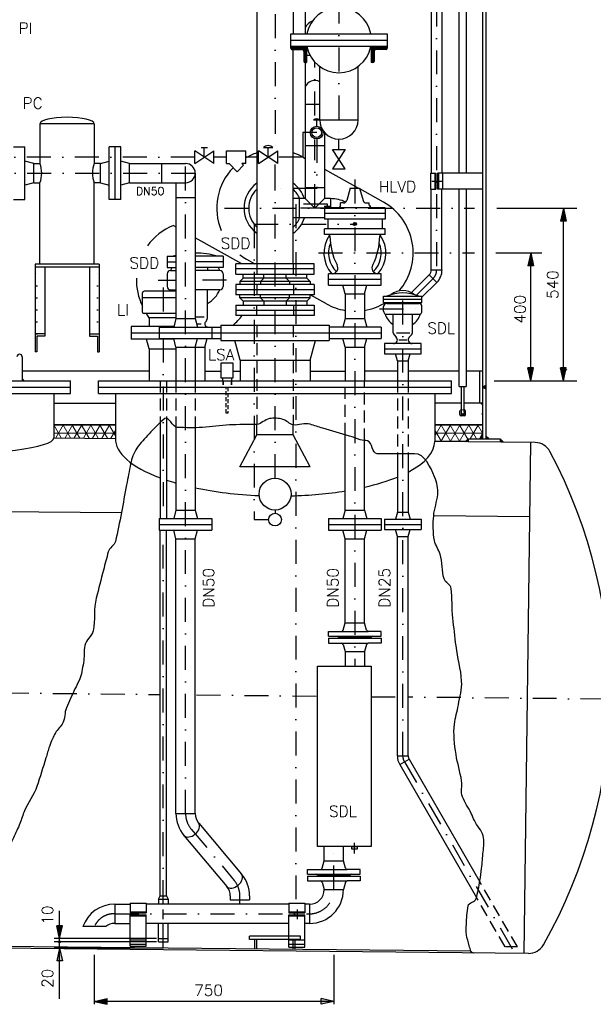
# Model space of a CAD drawing. Header units: inches. Extents: x -1548 to 30345, y -12744 to 2311.
# Tile 8 of 33: x 2500 to 4297, y -7095 to -4012. Entities that reach past the tile are written whole.
import ezdxf
from ezdxf.enums import TextEntityAlignment as Align

# ---------------------------------------------------------------- set-up
doc = ezdxf.new("R2010")
doc.units = ezdxf.units.IN
doc.header["$MEASUREMENT"] = 0
for name, pattern in [('DASHDOT', [1, 0.5, -0.25, 0, -0.25]), ('DOT', [0.25, 0, -0.25]), ('HIDDEN', [0.375, 0.25, -0.125]), ('JIS_02_1.0', [2, 1, -1])]:
    doc.linetypes.add(name, pattern=pattern)
doc.layers.get('0').update_dxf_attribs({"linetype": 'CONTINUOUS'})
for name, color, linetype in [('15', 7, 'CONTINUOUS'), ('2', 7, 'CONTINUOUS'), ('41', 7, 'CONTINUOUS'), ('6', 7, 'CONTINUOUS')]:
    doc.layers.add(name, color=color, linetype=linetype)
doc.layers.add('Bemaßung', color=7, linetype='CONTINUOUS', lineweight=13)
doc.styles.add('ROMANS', font='ROMANS', dxfattribs={"height": 0.2})

msp = doc.modelspace()

# ---------------------------------------------------------------- hatches: boundary and pattern name
at = {"linetype": 'Continuous'}
h = msp.add_hatch(color=256, dxfattribs=at)
h.paths.add_polyline_path([(4205.1, -4612.5), (4202.9, -4612.5), (4202.9, -4642.5), (4211.8, -4642.5)])
h.paths.add_polyline_path([(4202.9, -4612.5), (4200.6, -4612.5), (4193.9, -4642.5), (4202.9, -4642.5)])
h = msp.add_hatch(color=256, dxfattribs=at)
h.paths.add_polyline_path([(4102.8, -4752.5), (4100.6, -4752.5), (4100.6, -4782.5), (4109.5, -4782.5)])
h.paths.add_polyline_path([(4100.6, -4752.5), (4098.3, -4752.5), (4091.6, -4782.5), (4100.6, -4782.5)])
for points in [[(4100.6, -5142.5), (4091.6, -5102.5), (4109.5, -5102.5)], [(4202.9, -5142.5), (4193.9, -5102.5), (4211.8, -5102.5)], [(2625.5, -6889.7), (2616.6, -6849.6), (2634.5, -6849.6)], [(2625.5, -6919.7), (2616.6, -6959.7), (2634.5, -6959.7)], [(2734, -7086.5), (2774, -7077.6), (2774, -7095.5)], [(3484, -7086.5), (3444, -7077.6), (3444, -7095.5)]]:
    msp.add_hatch(color=256, dxfattribs=at).paths.add_polyline_path(points)
h = msp.add_hatch(color=256, dxfattribs=at)
h.paths.add_polyline_path([(4102.8, -5132.5), (4100.6, -5132.5), (4100.6, -5102.5), (4109.5, -5102.5)])
h.paths.add_polyline_path([(4100.6, -5132.5), (4098.3, -5132.5), (4091.6, -5102.5), (4100.6, -5102.5)])
h = msp.add_hatch(color=256, dxfattribs=at)
h.paths.add_polyline_path([(4205.1, -5132.5), (4202.9, -5132.5), (4202.9, -5102.5), (4211.8, -5102.5)])
h.paths.add_polyline_path([(4202.9, -5132.5), (4200.6, -5132.5), (4193.9, -5102.5), (4202.9, -5102.5)])
h = msp.add_hatch(color=256, dxfattribs=at)
h.paths.add_polyline_path([(2627.8, -6879.7), (2625.5, -6879.7), (2625.5, -6849.6), (2634.5, -6849.6)])
h.paths.add_polyline_path([(2625.5, -6879.7), (2623.3, -6879.7), (2616.6, -6849.6), (2625.5, -6849.6)])
h = msp.add_hatch(color=256, dxfattribs=at)
h.paths.add_polyline_path([(2744, -7088.7), (2744, -7086.5), (2774, -7086.5), (2774, -7095.5)])
h.paths.add_polyline_path([(2744, -7086.5), (2744, -7084.3), (2774, -7077.6), (2774, -7086.5)])
at = {"layer": '2', "linetype": 'Continuous', "lineweight": 5}
h = msp.add_hatch(dxfattribs=at)
h.set_pattern_fill('NET3', color=256, scale=200)
h.set_pattern_definition([(0, (-1953.383, -12581.89), (0, 25), []), (60, (-1953.383, -12581.89), (-21.650635, 12.5), []), (120, (-1953.383, -12581.89), (-21.650635, -12.5), [])])
h.paths.add_polyline_path([(1409.4, -5279.4), (1370, -5279.4), (1370, -5288.8), (1380.1, -5298.9), (1409.4, -5299.2)])
h.paths.add_polyline_path([(1686.6, -5279.4), (1430.7, -5279.4), (1430.7, -5309.4), (1586.8, -5311), (1686.6, -5312)])
h.paths.add_polyline_path([(1793, -5279.4), (1686.6, -5279.4), (1686.6, -5312), (1793, -5313)])
h.paths.add_polyline_path([(2800, -5279.4), (2607, -5279.4), (2607, -5321.2), (2800, -5323.1)])
h.paths.add_polyline_path([(3950, -5279.4), (3800, -5279.4), (3800, -5333.1), (3895.2, -5334), (3905.1, -5324.1), (3940.1, -5324.5), (3950, -5314.6)])

# ---------------------------------------------------------------- linework, layer by layer
at = {"linetype": 'Continuous'}
for p, q in [((3994.5, -4602.5), (4245.1, -4602.5)), ((4202.9, -4602.5), (4193.9, -4642.5)), ((4202.9, -4602.5), (4211.8, -4642.5)), ((4211.8, -4642.5), (4193.9, -4642.5)), ((3991.4, -4742.5), (4135.1, -4742.5)), ((4100.6, -4742.5), (4091.6, -4782.5)), ((4100.6, -4742.5), (4109.5, -4782.5)), ((4109.5, -4782.5), (4091.6, -4782.5)), ((4100.6, -5142.5), (4091.6, -5102.5)), ((4109.5, -5102.5), (4091.6, -5102.5)), ((4100.6, -5142.5), (4109.5, -5102.5)), ((4211.8, -5102.5), (4193.9, -5102.5)), ((4202.9, -5142.5), (4193.9, -5102.5)), ((4202.9, -5142.5), (4211.8, -5102.5)), ((3986.2, -5142.5), (4245.1, -5142.5)), ((2634.5, -6849.6), (2616.6, -6849.6)), ((2625.5, -6889.7), (2616.6, -6849.6)), ((2625.5, -6889.7), (2634.5, -6849.6)), ((2625.5, -6919.7), (2616.6, -6959.7)), ((2625.5, -6919.7), (2634.5, -6959.7)), ((2634.5, -6959.7), (2616.6, -6959.7)), ((2734, -7086.5), (2774, -7077.6)), ((2734, -7086.5), (2774, -7095.5)), ((2774, -7095.5), (2774, -7077.6)), ((3484, -7086.5), (3444, -7077.6)), ((3444, -7095.5), (3444, -7077.6)), ((3484, -7086.5), (3444, -7095.5))]:
    msp.add_line(p, q, dxfattribs=at)
at = {"linetype": 'HIDDEN', "ltscale": 50}
for p, q in [((3136.8, -5142.5), (3136.8, -5162.5)), ((3137.8, -5142.5), (3137.8, -5162.5)), ((3162.2, -5142.5), (3162.2, -5162.5)), ((3163.2, -5142.5), (3163.2, -5162.5))]:
    msp.add_line(p, q, dxfattribs=at)
for p, q in [((3876.8, -5160.3), (3898.3, -5160.3)), ((3878.8, -5248.9), (3878.8, -5238.3)), ((3882.5, -5239.9), (3882.5, -5247.6)), ((3892.5, -5232.9), (3895.1, -5235.5)), ((3892.5, -5239.9), (3892.5, -5247.6)), ((3896.3, -5248.9), (3896.3, -5238.3)), ((3882.5, -5247.6), (3887.5, -5252.9)), ((3892.3, -5252.9), (3882.8, -5252.9)), ((3892.5, -5247.6), (3887.5, -5252.9))]:
    msp.add_line(p, q)
at = {"linetype": 'JIS_02_1.0', "lineweight": 5, "ltscale": 2}
msp.add_line((3882.5, -5232.9), (3880, -5235.5), dxfattribs=at)
for points in [[(3876.8, -4492.5), (3876.8, -3957.9)], [(3898.3, -3957.9), (3898.3, -4492.5)], [(3876.8, -5160.3), (3876.8, -4542.5)], [(3898.3, -4542.5), (3898.3, -5160.3)], [(3136.8, -5142.5), (3136.8, -5133.4)], [(3163.2, -5133.4), (3163.2, -5142.5)], [(3882.5, -5160.3), (3882.5, -5239.9)], [(3892.5, -5239.9), (3892.5, -5160.3)]]:
    msp.add_lwpolyline(points)
msp.add_lwpolyline([(3130.8, -5133.4), (3169.2, -5133.4), (3169.2, -5087.5), (3130.8, -5087.5)], close=True)
at = {"linetype": 'HIDDEN', "ltscale": 50}
msp.add_lwpolyline([(3147.3, -5162.5), (3152.7, -5162.5), (3152.7, -5244.5), (3147.3, -5244.5)], close=True, dxfattribs=at)
for centre, start, end in [((3882.8, -5238.3), 135, 180), ((3892.3, -5238.3), 0, 45), ((3882.8, -5248.9), 180, 270), ((3892.3, -5248.9), 270, 0)]:
    msp.add_arc(centre, 4, start, end)
at = {"linetype": 'JIS_02_1.0', "lineweight": 5, "ltscale": 2, "extrusion": (0, 0, -1)}
msp.add_ellipse((3887.5, -5239.9), major_axis=(0, -6.29), ratio=0.795389, dxfattribs=at)
at = {"layer": '15', "linetype": 'Continuous'}
for p, q in [((4202.9, -5142.5), (4202.9, -4602.5)), ((4100.6, -5142.5), (4100.6, -4742.5))]:
    msp.add_line(p, q, dxfattribs=at)
at = {"layer": '15', "linetype": 'Continuous', "ltscale": 150}
for p, q in [((2625.5, -7078.7), (2625.5, -6802.2)), ((2929.2, -6889.7), (2608, -6889.7)), ((2929.2, -6899.7), (2608, -6899.7)), ((2734, -6940.7), (2734, -7095)), ((3484, -6940.7), (3484, -7095)), ((3484, -7086.5), (2734, -7086.5))]:
    msp.add_line(p, q, dxfattribs=at)
msp.add_circle((2625.5, -6899.7), 2.92, dxfattribs=at)
at = {"layer": '2', "linetype": 'Continuous', "lineweight": 5}
for p, q in [((2607, -5279.4), (2800, -5279.4)), ((3800, -5279.4), (3950, -5279.4))]:
    msp.add_line(p, q, dxfattribs=at)
at = {"layer": '41', "linetype": 'DASHDOT', "ltscale": 150}
for p, q in [((3500, -3799.3), (3500, -4386)), ((3300, -3844.6), (3300, -4427.8)), ((3806, -3957.9), (3806, -4795.7)), ((3425, -4312.2), (3425, -4145.2)), ((3430.4, -4365.6), (3387.3, -4365.6)), ((3387.3, -4365.6), (3387.3, -4442.2)), ((3425, -4602.5), (3425, -4386.8)), ((3430.4, -4385.7), (3430.4, -4540.7)), ((3020, -6498.3), (3020, -4437.6)), ((3048.4, -4442.2), (1940, -4442.2)), ((3148.4, -4442.2), (3108.4, -4442.2)), ((3248.4, -4442.2), (3208.4, -4442.2)), ((3300, -4540.7), (3300, -4456.7)), ((3387.3, -4442.2), (3308.4, -4442.2)), ((2374.1, -4492.5), (3069.7, -4492.5)), ((3550, -4512.2), (3550, -6036)), ((3790.9, -4517.5), (3824.2, -4517.5)), ((3300, -5447.5), (3300, -4540.7)), ((3430.4, -4540.7), (3300, -4540.7)), ((3365, -4590.2), (3365, -6781.8)), ((3464.3, -4590.2), (3365, -4590.2)), ((3141.7, -4602.5), (3924.2, -4602.5)), ((3455, -4602.5), (3357.1, -4602.5)), ((3235, -4652), (3235, -5577.5)), ((3235, -4652), (3550, -4652)), ((3436.3, -4742.5), (3924.2, -4742.5)), ((2934.5, -4827.5), (2989.8, -4827.5)), ((3147.7, -4827.5), (3050.2, -4827.5)), ((3700, -6317.3), (3700, -4836.7)), ((3742.8, -4874.7), (3794.9, -4822.6)), ((2950, -4850.5), (2950, -4974.5)), ((3627.6, -4917.5), (3768, -4917.5)), ((2950, -5010.5), (2950, -5574.5)), ((3235, -5577.5), (3280, -5577.5)), ((2950, -6781.8), (2950, -5610.5)), ((1103.2, -6106.1), (2940, -6125.3)), ((3054, -6126.5), (3433, -6130.4)), ((3601, -6132.2), (3683.2, -6133.1)), ((4482, -6141.4), (3718.8, -6133.4)), ((3705.1, -6336.3), (4044.6, -6924.3)), ((3037.8, -6547.2), (3172.2, -6707.4)), ((3549, -6623.5), (3549, -6589.5)), ((3484, -6736), (3484, -6601)), ((3190, -6781.4), (3190, -6756.2)), ((2798.1, -6812), (3408, -6812)), ((2949, -6798.9), (2949, -6828.5)), ((3369, -6798.9), (3369, -6828.5)), ((2950, -6919.7), (2950, -6842.1))]:
    msp.add_line(p, q, dxfattribs=at)
at = {"layer": '41', "linetype": 'Continuous', "ltscale": 150}
for p, q in [((3242.9, -3825.5), (3242.9, -4776.5)), ((3357.1, -3863.6), (3357.1, -4056)), ((3394.8, -3876.2), (3394.8, -4056)), ((3789.2, -3957.9), (3789.2, -4492.5)), ((3822.8, -3957.9), (3822.8, -4492.5)), ((3950, -3957.9), (3950, -5324.6)), ((3960, -3957.9), (3960, -5324.7)), ((3349, -4056), (3651, -4056)), ((3349, -4101.5), (3349, -4056)), ((3651, -4056), (3651, -4101.5)), ((3349, -4076), (3651, -4076)), ((3651, -4096), (3349, -4096)), ((3349, -4099), (3383, -4099)), ((3399, -4096), (3399, -4146)), ((3601, -4096), (3601, -4146)), ((3651, -4099), (3617, -4099)), ((3349, -4102), (3383, -4102)), ((3352.5, -4105), (3383, -4105)), ((3357.1, -4776.5), (3357.1, -4105)), ((3390, -4112), (3390, -4142.5)), ((3393, -4112), (3393, -4146)), ((3396, -4112), (3396, -4146)), ((3409.7, -4123.6), (3399, -4123.6)), ((3604, -4112), (3604, -4146)), ((3607, -4112), (3607, -4146)), ((3610, -4112), (3610, -4142.5)), ((3651, -4102), (3617, -4102)), ((3647.5, -4105), (3617, -4105)), ((3393.5, -4146), (3399, -4146)), ((3394.8, -4146), (3394.8, -4572.3)), ((3440, -4326), (3440, -4158.5)), ((3560, -4326), (3560, -4158.5)), ((3606.5, -4146), (3601, -4146)), ((3440, -4277.5), (3394.8, -4277.5)), ((2564, -4337.6), (2564, -4462.3)), ((2734, -4337.6), (2564, -4337.6)), ((2734, -4337.6), (2734, -4462.3)), ((3420, -4326), (3440, -4326)), ((3430.4, -4345.6), (3430.4, -4326)), ((3440, -4326), (3560, -4326)), ((3455.2, -4365.9), (3455.2, -4572.3)), ((3394.8, -4405.5), (3455.2, -4405.5)), ((3500, -4419), (3500, -4386)), ((2481, -4410), (2517, -4410)), ((2517, -4575), (2517, -4410)), ((2781, -4575), (2781, -4410)), ((2817, -4410), (2781, -4410)), ((2799, -4575), (2799, -4410)), ((2817, -4575), (2817, -4410)), ((3048.4, -4462.2), (3048.4, -4422.2)), ((3108.4, -4462.2), (3048.4, -4422.2)), ((3048.4, -4462.2), (3108.4, -4422.2)), ((3068.4, -4412.2), (3088.4, -4412.2)), ((3078.4, -4442.2), (3078.4, -4412.2)), ((3108.4, -4462.2), (3108.4, -4422.2)), ((3148.4, -4462.2), (3148.4, -4422.2)), ((3148.4, -4422.2), (3208.4, -4422.2)), ((3208.4, -4462.2), (3208.4, -4422.2)), ((3248.4, -4462.2), (3248.4, -4422.2)), ((3308.4, -4462.2), (3248.4, -4422.2)), ((3248.4, -4462.2), (3308.4, -4422.2)), ((3263.4, -4412.2), (3293.4, -4412.2)), ((3278.4, -4442.2), (3278.4, -4412.2)), ((3308.4, -4462.2), (3308.4, -4422.2)), ((2545, -4462.3), (2517, -4454.8)), ((2545, -4522.6), (2545, -4462.3)), ((2545, -4462.3), (2564, -4462.3)), ((2754, -4462.3), (2734, -4462.3)), ((2754, -4462.3), (2781, -4455.1)), ((2754, -4522.6), (2754, -4462.3)), ((2844, -4462.3), (2817, -4455.1)), ((2844, -4522.6), (2844, -4462.3)), ((2844, -4462.3), (3020, -4462.3)), ((2944, -4462.3), (2944, -4522.6)), ((3148.4, -4462.2), (3155.9, -4462.2)), ((3155.9, -4462.2), (3181.6, -4488)), ((3181.6, -4488), (3201.6, -4468)), ((3208.4, -4462.2), (3195.9, -4462.2)), ((3195.9, -4462.2), (3201.6, -4468)), ((3389.2, -4443.3), (3394.8, -4446.4)), ((3050.2, -4492.5), (3050.2, -4947.5)), ((3455.2, -4480.2), (3561, -4539.5)), ((3787.2, -4492.5), (3787.2, -4542.5)), ((3787.2, -4492.5), (3803, -4492.5)), ((3800, -4492.5), (3800, -4542.5)), ((3803, -4492.5), (3803, -4542.5)), ((3809, -4492.5), (3809, -4542.5)), ((3950, -4492.5), (3809, -4492.5)), ((3812, -4492.5), (3812, -4542.5)), ((3824.8, -4492.5), (3824.8, -4542.5)), ((2545, -4522.6), (2517, -4530.1)), ((2545, -4522.6), (2564, -4522.6)), ((2564, -4777.5), (2564, -4522.6)), ((2734, -4777.5), (2734, -4522.6)), ((2754, -4522.6), (2734, -4522.6)), ((2754, -4522.6), (2781, -4529.9)), ((2844, -4522.6), (2817, -4529.9)), ((2844, -4522.6), (3020, -4522.6)), ((2989.8, -4522.6), (2989.8, -4947.5)), ((3455.2, -4538.5), (3394.8, -4538.5)), ((3535, -4539.5), (3524.5, -4578.6)), ((3535, -4539.5), (3565, -4539.5)), ((3565, -4539.5), (3575.5, -4578.6)), ((3639.2, -4583.3), (3565.7, -4542.1)), ((3787.2, -4542.5), (3803, -4542.5)), ((3789.2, -4795.7), (3789.2, -4542.5)), ((3950, -4542.5), (3809, -4542.5)), ((3822.8, -4795.7), (3822.8, -4542.5)), ((2481, -4575), (2517, -4575)), ((2817, -4575), (2781, -4575)), ((2989.8, -4568.5), (3050.2, -4568.5)), ((3394.8, -4572.3), (3357.1, -4572.3)), ((3376, -4572.3), (3376, -4632.6)), ((3394.8, -4572.3), (3425, -4602.5)), ((3425, -4602.5), (3455.2, -4572.3)), ((3474, -4572.3), (3455.2, -4572.3)), ((3464.3, -4596.1), (3464.3, -4590.2)), ((3474, -4572.3), (3474, -4601)), ((3504.5, -4594.2), (3501.4, -4599.5)), ((3514.9, -4586), (3504.9, -4586)), ((3504.9, -4592.7), (3504.9, -4586)), ((3585.1, -4586), (3595.1, -4586)), ((3595.1, -4592.7), (3595.1, -4586)), ((3595.5, -4594.2), (3598.6, -4599.5)), ((3454.3, -4596.1), (3474, -4596.1)), ((3645, -4601), (3455, -4601)), ((3455, -4601), (3455, -4637)), ((3645, -4619), (3455, -4619)), ((3645, -4601), (3645, -4637)), ((3455, -4632.6), (3357.1, -4632.6)), ((3645, -4637), (3455, -4637)), ((3465, -4637), (3465, -4667)), ((3635, -4637), (3635, -4667)), ((2981.8, -4656.4), (2989.8, -4660.9)), ((3645, -4667), (3455, -4667)), ((3455, -4685), (3455, -4667)), ((3645, -4685), (3455, -4685)), ((3645, -4685), (3645, -4667)), ((3196.3, -4776.5), (3050.2, -4694.7)), ((2749, -4777.5), (2549, -4777.5)), ((2549, -4777.5), (2549, -5052.5)), ((2749, -4777.5), (2749, -5052.5)), ((2962.5, -4752.5), (2962.5, -4788.5)), ((2962.5, -4752.5), (2989.8, -4752.5)), ((2962.5, -4770.5), (2989.8, -4770.5)), ((3137.5, -4752.5), (3050.2, -4752.5)), ((3137.5, -4770.5), (3050.2, -4770.5)), ((3137.5, -4752.5), (3137.5, -4788.5)), ((3177.5, -4808.5), (3177.5, -4776.5)), ((3422.5, -4776.5), (3177.5, -4776.5)), ((3210.8, -4761.7), (3237.2, -4776.5)), ((3242.5, -4776.5), (3242.5, -4808.5)), ((3357.5, -4808.5), (3357.5, -4776.5)), ((3422.5, -4808.5), (3422.5, -4776.5)), ((2749, -4787.5), (2549, -4787.5)), ((2579, -4787.5), (2579, -5003)), ((2719, -4787.5), (2719, -5003)), ((2962.5, -4788.5), (2989.8, -4788.5)), ((2962.5, -4807.5), (2962.5, -4847.5)), ((2972.5, -4797.5), (2989.8, -4797.5)), ((3137.5, -4788.5), (3050.2, -4788.5)), ((3127.5, -4797.5), (3050.2, -4797.5)), ((3088.7, -4788.5), (3088.7, -4797.5)), ((3137.5, -4807.5), (3137.5, -4847.5)), ((3422.5, -4792.5), (3177.5, -4792.5)), ((3177.5, -4808.5), (3422.5, -4808.5)), ((3200, -4821.5), (3200, -4808.5)), ((3265, -4821.5), (3265, -4808.5)), ((3335, -4821.5), (3335, -4808.5)), ((3400, -4821.5), (3400, -4808.5)), ((3632.5, -4807.5), (3467.5, -4807.5)), ((3467.5, -4843.5), (3467.5, -4807.5)), ((3632.5, -4843.5), (3632.5, -4807.5)), ((3789.2, -4795.7), (3822.8, -4795.7)), ((3190, -4831.5), (3200, -4821.5)), ((3190, -4831.5), (3190, -4841.5)), ((3410, -4831.5), (3190, -4831.5)), ((3400, -4821.5), (3200, -4821.5)), ((3255, -4831.5), (3265, -4821.5)), ((3255, -4831.5), (3255, -4841.5)), ((3345, -4831.5), (3335, -4821.5)), ((3345, -4831.5), (3345, -4841.5)), ((3410, -4831.5), (3400, -4821.5)), ((3410, -4831.5), (3410, -4841.5)), ((3632.5, -4825.5), (3467.5, -4825.5)), ((3727, -4866.7), (3783, -4810.7)), ((3760, -4881.3), (3806.8, -4834.5)), ((3783, -4810.7), (3806.8, -4834.5)), ((2885, -4927.5), (2885, -4867.5)), ((2989.8, -4862.5), (2890, -4862.5)), ((2972.5, -4857.5), (2989.8, -4857.5)), ((3127.5, -4857.5), (3050.2, -4857.5)), ((3088.7, -4941.5), (3088.7, -4857.5)), ((3177.5, -4841.5), (3177.5, -4873.5)), ((3422.5, -4841.5), (3177.5, -4841.5)), ((3422.5, -4857.5), (3177.5, -4857.5)), ((3242.5, -4841.5), (3242.5, -4873.5)), ((3357.5, -4841.5), (3357.5, -4873.5)), ((3422.5, -4841.5), (3422.5, -4873.5)), ((3467.5, -4843.5), (3632.5, -4843.5)), ((3519.8, -4870.5), (3512.6, -4843.5)), ((3519.8, -4870.5), (3580.1, -4870.5)), ((3519.8, -4870.5), (3519.8, -4947.5)), ((3580.1, -4870.5), (3587.4, -4843.5)), ((3580.1, -4870.5), (3580.1, -4947.5)), ((2989.8, -4882.5), (2885, -4882.5)), ((3422.5, -4873.5), (3177.5, -4873.5)), ((3190, -4883.5), (3190, -4873.5)), ((3190, -4883.5), (3200, -4893.5)), ((3410, -4883.5), (3190, -4883.5)), ((3200, -4893.5), (3200, -4906.5)), ((3400, -4893.5), (3200, -4893.5)), ((3255, -4883.5), (3255, -4873.5)), ((3255, -4883.5), (3265, -4893.5)), ((3265, -4893.5), (3265, -4906.5)), ((3345, -4883.5), (3335, -4893.5)), ((3335, -4893.5), (3335, -4906.5)), ((3345, -4883.5), (3345, -4873.5)), ((3410, -4883.5), (3400, -4893.5)), ((3400, -4893.5), (3400, -4906.5)), ((3410, -4883.5), (3410, -4873.5)), ((3460.8, -4901.7), (3410.4, -4873.5)), ((3640, -4897.5), (3640, -4877.5)), ((3640, -4877.5), (3760, -4877.5)), ((3640, -4887.5), (3760, -4887.5)), ((3640, -4897.5), (3760, -4897.5)), ((3650, -4900.5), (3750, -4900.5)), ((3670, -4897.5), (3670, -4900.5)), ((3730, -4897.5), (3730, -4900.5)), ((3760, -4897.5), (3760, -4877.5)), ((2989.8, -4932.5), (2890, -4932.5)), ((2905.6, -4945.5), (2898, -4932.5)), ((3177.5, -4906.5), (3177.5, -4938.5)), ((3177.5, -4906.5), (3422.5, -4906.5)), ((3422.5, -4922.5), (3177.5, -4922.5)), ((3242.5, -4938.5), (3242.5, -4906.5)), ((3357.5, -4906.5), (3357.5, -4938.5)), ((3422.5, -4906.5), (3422.5, -4938.5)), ((3640, -4924.5), (3640, -4910.5)), ((3760, -4924.5), (3760, -4910.5)), ((2905.6, -4945.5), (2905.6, -4972.5)), ((2989.8, -4945.5), (2905.6, -4945.5)), ((2989.8, -4947.5), (2982.6, -4974.5)), ((2989.8, -4947.5), (3050.2, -4947.5)), ((3050.2, -4943), (3078.4, -4943)), ((3050.2, -4947.5), (3057.4, -4974.5)), ((3086, -4951.5), (3081.8, -4958.8)), ((3422.5, -4938.5), (3177.5, -4938.5)), ((3519.8, -4947.5), (3512.6, -4974.5)), ((3519.8, -4947.5), (3580.1, -4947.5)), ((3580.1, -4947.5), (3587.4, -4974.5)), ((3650, -4934.5), (3750, -4934.5)), ((3670, -4992.3), (3670, -4934.5)), ((3730, -4992.3), (3730, -4934.5)), ((2850, -4972.5), (2850, -5012.5)), ((2983.2, -4972.5), (2850, -4972.5)), ((2850, -4992.5), (3632.5, -4992.5)), ((2937.5, -4974.5), (2937.5, -5010.5)), ((2937.5, -4974.5), (3130, -4974.5)), ((3054.8, -4964.9), (3068.2, -4964.9)), ((3102.5, -4974.5), (3102.5, -5010.5)), ((3130, -4968.5), (3470, -4968.5)), ((3130, -4968.5), (3130, -5016.5)), ((3470, -4968.5), (3470, -5016.5)), ((3632.5, -4974.5), (3470, -4974.5)), ((3632.5, -4974.5), (3632.5, -5010.5)), ((3680, -4992.3), (3722.5, -4992.3)), ((2579, -4995.9), (2549, -4995.9)), ((2579, -5003), (2554, -5003)), ((2554, -5003), (2554, -5052.5)), ((2719, -4995.9), (2749, -4995.9)), ((2719, -5003), (2744, -5003)), ((2744, -5003), (2744, -5052.5)), ((2983.2, -5012.5), (2850, -5012.5)), ((2905.6, -5042.5), (2897.5, -5012.5)), ((2937.5, -5010.5), (3130, -5010.5)), ((2989.8, -5037.5), (2982.6, -5010.5)), ((3050.2, -5037.5), (3057.4, -5010.5)), ((3080.2, -5037.5), (3087.4, -5010.5)), ((3130, -5016.5), (3470, -5016.5)), ((3190.4, -5078.5), (3173.8, -5016.5)), ((3409.6, -5078.5), (3426.2, -5016.5)), ((3470, -5010.5), (3632.5, -5010.5)), ((3519.8, -5037.5), (3512.6, -5010.5)), ((3580.1, -5037.5), (3587.4, -5010.5)), ((3672.9, -4999.4), (3679.5, -5006)), ((3687.2, -5014.6), (3712.2, -5014.6)), ((3727.1, -4999.4), (3720.5, -5006)), ((2554, -5052.5), (2549, -5052.5)), ((2744, -5052.5), (2749, -5052.5)), ((2905.6, -5042.5), (2989.8, -5042.5)), ((2905.6, -5042.5), (2905.6, -5142.5)), ((2989.8, -5037.5), (2989.8, -5142.5)), ((2989.8, -5037.5), (3080.2, -5037.5)), ((3050.2, -5037.5), (3050.2, -5142.5)), ((3080.2, -5037.5), (3080.2, -5142.5)), ((3519.8, -5037.5), (3580.1, -5037.5)), ((3519.8, -5037.5), (3519.8, -5142.5)), ((3580.1, -5037.5), (3580.1, -5142.5)), ((3757.5, -5026.5), (3642.5, -5026.5)), ((3642.5, -5026.5), (3642.5, -5058.5)), ((3642.5, -5042.5), (3757.5, -5042.5)), ((3757.5, -5058.5), (3757.5, -5026.5)), ((2508, -5067.5), (2508, -5142.5)), ((3190.4, -5078.5), (3190.4, -5142.5)), ((3190.4, -5078.5), (3409.6, -5078.5)), ((3409.6, -5078.5), (3409.6, -5142.5)), ((3642.5, -5058.5), (3757.5, -5058.5)), ((3683.2, -5080.5), (3677.3, -5058.5)), ((3683.2, -5080.5), (3716.8, -5080.5)), ((3683.2, -5080.5), (3683.2, -5142.5)), ((3716.8, -5080.5), (3722.7, -5058.5)), ((3716.8, -5080.5), (3716.8, -5142.5)), ((2905.6, -5112.5), (2508, -5112.5)), ((3080.2, -5112.5), (3130.8, -5112.5)), ((3169.2, -5112.5), (3190.4, -5112.5)), ((3409.6, -5112.5), (3519.8, -5112.5)), ((3683.2, -5112.5), (3580.1, -5112.5)), ((3876.8, -5112.5), (3716.8, -5112.5)), ((3950, -5112.5), (3898.3, -5112.5)), ((3940, -5112.5), (3940, -5212.5)), ((4212.8, -5106.8), (4207.1, -5112.5)), ((1740, -5142.5), (2660, -5142.5)), ((2508, -5136.8), (2513.7, -5142.5)), ((2508, -5139.7), (2510.8, -5142.5)), ((2660, -5182.5), (2660, -5142.5)), ((2747, -5182.5), (2747, -5142.5)), ((2747, -5142.5), (3853, -5142.5)), ((3853, -5182.5), (3853, -5142.5)), ((1740, -5162.5), (2660, -5162.5)), ((2747, -5162.5), (3853, -5162.5)), ((3950, -5162.5), (3960, -5156.7)), ((3950, -5162.5), (3960, -5162.5)), ((3950, -5162.5), (3960, -5168.3)), ((1740, -5182.5), (2660, -5182.5)), ((2607, -5182.5), (2607, -5321.2)), ((2747, -5182.5), (3853, -5182.5)), ((2800, -5182.5), (2800, -5323.1)), ((3800, -5182.5), (3800, -5333.1)), ((2607, -5212.5), (2800, -5212.5)), ((3882.5, -5212.5), (3800, -5212.5)), ((3950, -5212.5), (3892.5, -5212.5)), ((3950, -5218.1), (3944.3, -5212.5)), ((2800, -5244.6), (2800, -5249.6)), ((2960, -5259.8), (2960, -5574.5)), ((3950, -5249.6), (3950, -5244.6)), ((2940, -5273.9), (2940, -5574.5)), ((2989.8, -5287.6), (2989.8, -5547.5)), ((3050.2, -5289.8), (3050.2, -5547.5)), ((3242.9, -5312.5), (3242.9, -5279.2)), ((3357.1, -5312.5), (3357.1, -5280.7)), ((2607, -5321.2), (2800, -5323.1)), ((3190, -5412.5), (3242.8, -5312.5)), ((3357.2, -5312.5), (3242.8, -5312.5)), ((3410, -5412.5), (3357.2, -5312.5)), ((3519.8, -5547.5), (3519.8, -5311.9)), ((3580.1, -5547.5), (3580.1, -5329.7)), ((4114.7, -5336.2), (3800, -5333.1)), ((3905.1, -5324.1), (3895.2, -5334)), ((3905.1, -5328.4), (3899.4, -5334.1)), ((3905.1, -5324.1), (3905, -5334.1)), ((3905.1, -5324.1), (4005.1, -5325.1)), ((3940, -5324.6), (3950, -5314.6)), ((3944.3, -5324.5), (3950, -5318.8)), ((3970, -5324.7), (3960, -5314.7)), ((3965.8, -5324.7), (3960, -5318.9)), ((4005.1, -5325.1), (4005, -5335.1)), ((4005.1, -5325.1), (4015.2, -5335.2)), ((4005.1, -5329.3), (4010.9, -5335.2)), ((4100, -5336), (4078.9, -6935.9)), ((3683.2, -5371.3), (3683.2, -5554.5)), ((3716.8, -5371.1), (3716.8, -5554.5)), ((3410, -5412.5), (3190, -5412.5)), ((1586.8, -5543.3), (2819, -5555.6)), ((2989.8, -5547.5), (2982.6, -5574.5)), ((2989.8, -5547.5), (3050.2, -5547.5)), ((3050.2, -5547.5), (3057.4, -5574.5)), ((3300, -5547.5), (3300, -5557.5)), ((3519.8, -5547.5), (3512.6, -5574.5)), ((3519.8, -5547.5), (3580.1, -5547.5)), ((3580.1, -5547.5), (3587.4, -5574.5)), ((2937.5, -5574.5), (3102.5, -5574.5)), ((2937.5, -5574.5), (2937.5, -5610.5)), ((3102.5, -5574.5), (3102.5, -5610.5)), ((3467.5, -5574.5), (3632.5, -5574.5)), ((3467.5, -5574.5), (3467.5, -5610.5)), ((3632.5, -5574.5), (3632.5, -5610.5)), ((3642.5, -5576.5), (3757.5, -5576.5)), ((3642.5, -5576.5), (3642.5, -5608.5)), ((3683.2, -5554.5), (3677.3, -5576.5)), ((3683.2, -5554.5), (3716.8, -5554.5)), ((3716.8, -5554.5), (3722.7, -5576.5)), ((3757.5, -5576.5), (3757.5, -5608.5)), ((4096.9, -5568.4), (3796.8, -5565.4)), ((2937.5, -5592.5), (3102.5, -5592.5)), ((2937.5, -5610.5), (3102.5, -5610.5)), ((2940, -6755.7), (2940, -5610.5)), ((2960, -6755.7), (2960, -5610.5)), ((2989.8, -5637.5), (2982.6, -5610.5)), ((3050.2, -5637.5), (3057.4, -5610.5)), ((3467.5, -5592.5), (3632.5, -5592.5)), ((3467.5, -5610.5), (3632.5, -5610.5)), ((3519.8, -5637.5), (3512.6, -5610.5)), ((3580.1, -5637.5), (3587.4, -5610.5)), ((3642.5, -5592.5), (3757.5, -5592.5)), ((3642.5, -5608.5), (3757.5, -5608.5)), ((3683.2, -5630.5), (3677.3, -5608.5)), ((3716.8, -5630.5), (3722.7, -5608.5)), ((2989.8, -5637.5), (3050.2, -5637.5)), ((2989.8, -6498.3), (2989.8, -5637.5)), ((3050.2, -6498.3), (3050.2, -5637.5)), ((3519.8, -5637.5), (3580.1, -5637.5)), ((3519.8, -5901), (3519.8, -5637.5)), ((3580.1, -5901), (3580.1, -5637.5)), ((3683.2, -6317.3), (3683.2, -5630.5)), ((3683.2, -5630.5), (3716.8, -5630.5)), ((3716.8, -6317.3), (3716.8, -5630.5)), ((3513.7, -5923.6), (3519.8, -5901)), ((3519.8, -5901), (3580.1, -5901)), ((3586.3, -5923.6), (3580.1, -5901)), ((3467.5, -5943), (3467.5, -5928)), ((3467.5, -5928), (3507.9, -5928)), ((3467.5, -5943), (3632.5, -5943)), ((3467.5, -5949), (3632.5, -5949)), ((3467.5, -5949), (3467.5, -5964)), ((3499, -5946), (3601, -5946)), ((3499, -5946), (3499, -5946)), ((3507.9, -5928), (3592.1, -5928)), ((3632.5, -5928), (3592.1, -5928)), ((3601, -5946), (3601, -5946)), ((3632.5, -5943), (3632.5, -5928)), ((3632.5, -5949), (3632.5, -5964)), ((3467.5, -5964), (3507.9, -5964)), ((3507.9, -5964), (3592.1, -5964)), ((3513.7, -5968.4), (3519.8, -5991)), ((3586.3, -5968.4), (3580.1, -5991)), ((3632.5, -5964), (3592.1, -5964)), ((3519.8, -5991), (3580.1, -5991)), ((3519.8, -5991), (3519.8, -6036)), ((3580.1, -5991), (3580.1, -6036)), ((3683.2, -6317.3), (3716.8, -6317.3)), ((3690.5, -6344.8), (3719.7, -6327.9)), ((3690.5, -6344.8), (3930.7, -6760.8)), ((3719.7, -6327.9), (3941.2, -6711.5)), ((2989.8, -6498.3), (3050.2, -6498.3)), ((3060.9, -6527.8), (3195.3, -6688)), ((3014.7, -6566.5), (3149.1, -6726.8)), ((3453.8, -6646), (3453.8, -6601)), ((3514.1, -6646), (3514.1, -6601)), ((3447.7, -6668.6), (3453.8, -6646)), ((3453.8, -6646), (3514.1, -6646)), ((3520.3, -6668.6), (3514.1, -6646)), ((3401.5, -6688), (3401.5, -6673)), ((3401.5, -6673), (3441.9, -6673)), ((3401.5, -6688), (3566.5, -6688)), ((3433, -6691), (3535, -6691)), ((3433, -6691), (3433, -6691)), ((3441.9, -6673), (3526.1, -6673)), ((3566.5, -6673), (3526.1, -6673)), ((3535, -6691), (3535, -6691)), ((3566.5, -6688), (3566.5, -6673)), ((3401.5, -6694), (3566.5, -6694)), ((3401.5, -6694), (3401.5, -6709)), ((3401.5, -6709), (3441.9, -6709)), ((3441.9, -6709), (3526.1, -6709)), ((3447.7, -6713.4), (3453.8, -6736)), ((3520.3, -6713.4), (3514.1, -6736)), ((3566.5, -6709), (3526.1, -6709)), ((3566.5, -6694), (3566.5, -6709)), ((3453.8, -6736), (3514.1, -6736)), ((2798.1, -6781.8), (2798.1, -6842.1)), ((2798.1, -6781.8), (2845.8, -6781.8)), ((2846.8, -6778.8), (2896.8, -6778.8)), ((2846.8, -6778.8), (2846.8, -6809)), ((3343, -6781.8), (2895.8, -6781.8)), ((2896.8, -6778.8), (2896.8, -6809)), ((2896.8, -6778.8), (2896.8, -6809)), ((2935, -6765.7), (2940, -6755.7)), ((2935, -6765.7), (2965, -6765.7)), ((2935, -6765.7), (2935, -6781.8)), ((2940, -6755.7), (2960, -6755.7)), ((2960, -6755.7), (2965, -6765.7)), ((2965, -6765.7), (2965, -6781.8)), ((3159.8, -6756.2), (3159.8, -6768.3)), ((3159.8, -6768.3), (3220.2, -6768.3)), ((3220.2, -6756.2), (3220.2, -6768.3)), ((3343, -6778.8), (3393, -6778.8)), ((3343, -6778.8), (3343, -6809)), ((3393, -6778.8), (3393, -6809)), ((3408, -6781.8), (3393, -6781.8)), ((3408, -6781.8), (3408, -6842.1)), ((2846.8, -6806), (2896.8, -6806)), ((2846.8, -6809), (2896.8, -6809)), ((3343, -6806), (3393, -6806)), ((3343, -6809), (3393, -6809)), ((2798.1, -6842.1), (2845.8, -6842.1)), ((2846.8, -6815), (2896.8, -6815)), ((2846.8, -6912.9), (2846.8, -6815)), ((2846.8, -6818), (2896.8, -6818)), ((3343, -6842.1), (2895.8, -6842.1)), ((2896.8, -6912.9), (2896.8, -6815)), ((2896.8, -6912.9), (2896.8, -6815)), ((2935, -6899.7), (2935, -6842.1)), ((2965, -6899.7), (2965, -6842.1)), ((3343, -6815), (3393, -6815)), ((3343, -6916.6), (3343, -6815)), ((3343, -6818), (3393, -6818)), ((3393, -6916.6), (3393, -6815)), ((3408, -6842.1), (3393, -6842.1)), ((2769.7, -6852), (2698.3, -6852)), ((4093.6, -6936.1), (1103.2, -6906.2)), ((2846.8, -6894), (2896.8, -6894)), ((2846.8, -6906.7), (2896.8, -6906.7)), ((2935, -6889.7), (2965, -6889.7)), ((2935, -6899.7), (2965, -6899.7)), ((3220, -6892.4), (3220, -6882.4)), ((3380, -6882.4), (3220, -6882.4)), ((3380, -6892.4), (3220, -6892.4)), ((3237, -6922.5), (3237, -6892.4)), ((3243, -6922.6), (3243, -6892.4)), ((3343, -6894), (3393, -6894)), ((3343, -6906.7), (3393, -6906.7)), ((3357, -6923.7), (3357, -6892.4)), ((3363, -6923.8), (3363, -6892.4)), ((3380, -6892.4), (3380, -6882.4)), ((3913.4, -6929.3), (2438.2, -6914.5)), ((2950, -6919.7), (2608, -6919.7)), ((2846.8, -6912.9), (2896.8, -6912.9)), ((3343, -6916.6), (3393, -6916.6))]:
    msp.add_line(p, q, dxfattribs=at)
at = {"layer": '41', "linetype": 'DOT', "ltscale": 150}
for p, q in [((2554, -4995.9), (2554, -4787.5)), ((2744, -4995.9), (2744, -4787.5))]:
    msp.add_line(p, q, dxfattribs=at)
at = {"layer": '41', "linetype": 'HIDDEN', "ltscale": 150}
for p, q in [((3242.9, -4968.5), (3242.9, -5279.2)), ((3357.1, -4968.5), (3357.1, -5280.7)), ((2940, -5142.5), (2940, -5273.9)), ((2960, -5142.5), (2960, -5259.8)), ((2989.8, -5142.5), (2989.8, -5287.6)), ((3050.2, -5142.5), (3050.2, -5289.8)), ((3519.8, -5311.9), (3519.8, -5142.5)), ((3580.1, -5329.7), (3580.1, -5142.5)), ((3683.2, -5142.5), (3683.2, -5371.3)), ((3716.8, -5142.5), (3716.8, -5371.1)), ((4059.2, -6915.9), (3941.2, -6711.5)), ((4020.3, -6915.9), (3930.7, -6760.8)), ((4059.2, -6915.9), (4020.3, -6915.9))]:
    msp.add_line(p, q, dxfattribs=at)
at = {"layer": '41', "linetype": 'Continuous', "ltscale": 150}
msp.add_lwpolyline([(3520, -4419), (3480, -4479), (3520, -4479), (3480, -4419), (3520, -4419)], dxfattribs=at)
for points in [[(3433, -6036), (3601, -6036), (3601, -6601), (3433, -6601)], [(3540.9, -6601), (3557.1, -6601), (3557.1, -6609.1), (3540.9, -6609.1)]]:
    msp.add_lwpolyline(points, close=True, dxfattribs=at)
for centre, radius in [((3430.4, -4365.6), 20), ((3430.4, -4365.6), 15), ((3550, -4652), 5), ((3550, -4652), 2.5), ((3300, -5497.5), 50), ((3300, -5577.5), 20), ((2625.5, -6899.7), 2.72), ((2625.5, -6899.7), 2.52), ((2625.5, -6899.7), 2.32), ((2625.5, -6899.7), 2.12), ((2625.5, -6899.7), 1.92), ((2625.5, -6899.7), 1.72), ((2625.5, -6899.7), 1.52), ((2625.5, -6899.7), 1.32), ((2625.5, -6899.7), 1.12), ((2625.5, -6899.7), 0.917), ((2625.5, -6899.7), 0.717), ((2625.5, -6899.7), 0.517), ((2625.5, -6899.7), 0.317), ((2625.5, -6899.7), 0.117)]:
    msp.add_circle(centre, radius, dxfattribs=at)
for centre, radius, start, end in [((3500, -4076), 102, 11.3077, 168.6923), ((3425, -4048), 32, 104.884, 160.5289), ((3383, -4112), 16, 360, 90), ((3383, -4112), 13, 0, 90), ((3383, -4112), 19, 32.6369, 57.3631), ((3500, -4076), 102, 191.3077, 348.6923), ((3617, -4112), 16, 90, 180), ((3617, -4112), 19, 122.6369, 147.3631), ((3617, -4112), 13, 90, 180), ((3352.5, -4101.5), 3.5, 180, 270), ((3383, -4112), 10, 0, 90), ((3383, -4112), 7, 0, 90), ((3617, -4112), 10, 90, 180), ((3617, -4112), 7, 90, 180), ((3647.5, -4101.5), 3.5, 270, 360), ((3393.5, -4142.5), 3.5, 180, 270), ((3606.5, -4142.5), 3.5, 270, 0), ((3425, -4234.4), 32, 62.0267, 160.5289), ((3430, -4336.5), 14.5, 46.3323, 133.6677), ((3500, -4326), 60, 180, 0), ((3278.4, -4428), 21.8, 46.3972, 133.6028), ((3300, -4602.5), 182.5, 108.2489, 120.1431), ((3300, -4602.5), 182.5, 60.7512, 71.7511), ((2484.5, -4492.5), 85, 339.2241, 20.7759), ((2813.5, -4492.5), 85, 159.2241, 200.7759), ((3020, -4492.5), 30.1, 270, 90), ((3300, -4602.5), 182.5, 135.8619, 202.5022), ((3300, -4602.5), 97, 126.0978, 233.9022), ((3300, -4602.5), 97, 18.1089, 53.9022), ((3300, -4602.5), 82.5, 133.8454, 226.1546), ((3300, -4602.5), 82.5, 21.4356, 46.1546), ((3474, -4678.5), 106.2, 63.456, 90), ((3501.9, -4592.7), 3, 330.0002, 0), ((3514.9, -4576), 10, 270, 344.9998), ((3585.1, -4576), 10, 195.0002, 270), ((3598.1, -4592.7), 3, 180, 209.9998), ((3550, -4742.5), 182.5, 319.4591, 60.7512), ((3498.8, -4598), 3, 270, 329.9995), ((3601.2, -4598), 3, 210.0005, 270), ((3300, -4602.5), 82.5, 313.8454, 338.5644), ((3300, -4602.5), 97, 306.0978, 341.8911), ((3050, -4827.5), 184.2, 111.721, 144.4206), ((3550, -4742.5), 97, 144.7782, 222.075), ((3467.1, -4690), 5, 0.3245, 90), ((3550, -4742.5), 97, 317.925, 35.2218), ((3632.9, -4690), 5, 90, 179.6755), ((3550, -4742.5), 82.5, 158.1132, 225.6105), ((3672.1, -4688.8), 200, 180.3245, 207.0855), ((3427.9, -4688.8), 200, 332.9145, 359.6755), ((3550, -4742.5), 82.5, 314.3895, 21.8868), ((3050, -4992.7), 250, 73.9079, 89.9656), ((3300, -4602.5), 182.5, 232.8126, 240.7512), ((3050, -4992.7), 250, 103.922, 106.0921), ((2972.5, -4807.5), 10, 90, 180), ((3050, -4827.5), 82.5, 151.7885, 158.6763), ((3050, -4827.5), 82.5, 21.3237, 28.2115), ((3127.5, -4807.5), 10, 360, 90), ((3478.8, -4789.5), 18, 270, 32.1999), ((3621.2, -4789.5), 18, 147.8001, 270), ((3768, -4795.7), 21.1, 315, 360), ((3768, -4795.7), 54.9, 315, 360), ((3050, -4827.5), 184.2, 178.2258, 206.3617), ((2890, -4867.5), 5, 90, 180), ((2972.5, -4847.5), 10, 180, 270), ((3050, -4827.5), 82.5, 201.3237, 205.1027), ((3050, -4827.5), 82.5, 297.9753, 338.6763), ((3127.5, -4847.5), 10, 270, 360), ((3700, -4997.5), 130, 67.3801, 112.6199), ((3700, -4917.5), 57.5, 51.4376, 128.5624), ((3550, -4742.5), 182.5, 240.7512, 260.4908), ((3550, -4742.5), 182.5, 279.5092, 301.7435), ((3650, -4910.5), 10, 90, 180), ((3700, -4917.5), 57.5, 159.6456, 164.4436), ((3750, -4910.5), 10, 0, 90), ((3700, -4917.5), 57.5, 15.5564, 20.3544), ((2890, -4927.5), 5, 180, 270), ((3650, -4924.5), 10, 180, 270), ((3700, -4917.5), 57.5, 195.5564, 238.551), ((3700, -4917.5), 57.5, 301.449, 344.4436), ((3750, -4924.5), 10, 270, 0), ((3090, -4964.5), 10, 145.1696, 270), ((3068.7, -4941.5), 20, 329.9998, 0), ((3050, -4827.5), 184.2, 310.0325, 322.9315), ((3680, -4992.3), 10, 180, 225.0007), ((3720, -4992.3), 10, 314.9993, 0), ((3671, -5014.5), 12, 270, 45.1767), ((3729, -5014.5), 12, 134.8233, 270), ((2500, -5067.5), 8, 0, 180), ((4114, -5389.2), 53, 28.1175, 89.2445), ((2749.6, -6118.3), 1600, 330.3714, 28.1175), ((3496, -5946), 3, 0, 90), ((3496, -5946), 3, 270, 0), ((3507.9, -5922), 6, 270, 344.7718), ((3592.1, -5922), 6, 195.2282, 270), ((3604, -5946), 3, 90, 180), ((3604, -5946), 3, 180, 270), ((3507.9, -5970), 6, 15.2282, 90), ((3592.1, -5970), 6, 90, 164.7718), ((3738, -6317.3), 54.9, 180, 210.0001), ((3738, -6317.3), 21.1, 180, 210.0001), ((3096, -6498.3), 106.2, 180, 220.0001), ((3096, -6498.3), 45.9, 180, 220.0001), ((3114, -6756.2), 106.2, 0, 39.9999), ((3430, -6691), 3, 0, 90), ((3430, -6691), 3, 270, 0), ((3441.9, -6667), 6, 270, 344.7718), ((3526.1, -6667), 6, 195.2282, 270), ((3538, -6691), 3, 90, 180), ((3538, -6691), 3, 180, 270), ((3441.9, -6715), 6, 15.2282, 90), ((3526.1, -6715), 6, 90, 164.7718), ((3114, -6756.2), 45.9, 0, 39.9999), ((3408, -6736), 45.9, 270, 0), ((3408, -6736), 106.2, 270, 0), ((2798.1, -6888), 106.2, 90, 160.1753), ((2798.1, -6888), 45.9, 90, 128.2637), ((4094.3, -6883.1), 53, 269.2444, 330.3714)]:
    msp.add_arc(centre, radius, start, end, dxfattribs=at)
at = {"layer": '41', "linetype": 'DASHDOT', "ltscale": 150}
for centre, radius, start, end in [((3768, -4795.7), 38, 315, 360), ((3738, -6317.3), 38, 180, 210.0001), ((3096, -6498.3), 76, 180, 220.0001), ((3114, -6756.2), 76, 0, 39.9999), ((3408, -6736), 76, 270, 0), ((2795.9, -6879.7), 67.8, 88.0756, 155.8334)]:
    msp.add_arc(centre, radius, start, end, dxfattribs=at)
at = {"layer": '41', "linetype": 'Continuous', "ltscale": 150}
for centre, major_axis, ratio, start_param, end_param in [((2649, -4337.6), (-85, 0), 0.236129, 3.141593, 6.283185), ((2200, -5317.1), (407, -4.1), 0.138243, 3.141593, 6.283185), ((3300, -5328.1), (500, -5), 0.350984, 3.141593, 3.912103), ((3300, -5328.1), (500, -5), 0.350984, 5.701664, 6.283185), ((3300, -5328.1), (500, -5), 0.350984, 3.968142, 4.046778), ((3300, -5328.1), (500, -5), 0.350984, 5.310642, 5.588954), ((3300, -5328.1), (500, -5), 0.350984, 4.19265, 4.616196), ((3300, -5328.1), (500, -5), 0.350984, 4.815414, 5.17116), ((3037.8, -6547.2), (23.1, 19.4), 0.642789, 3.141593, 6.283185), ((3172.2, -6707.4), (23.1, 19.4), 0.642789, 3.141593, 6.283185)]:
    msp.add_ellipse(centre, major_axis=major_axis, ratio=ratio, start_param=start_param, end_param=end_param, dxfattribs=at)
msp.add_open_spline([(3923.5, -6934.4), (3921.6, -6937.3), (3914.7, -6932.9), (3913.4, -6929.3), (3911.4, -6923.5), (3909.7, -6917.7), (3908.1, -6911.9), (3905, -6900.4), (3901.3, -6889.2), (3899.3, -6877.4), (3897.4, -6866.7), (3899, -6855.8), (3899.3, -6845), (3899.8, -6825.6), (3901, -6806.3), (3904.6, -6787.1), (3906.8, -6776), (3926.7, -6775.4), (3929.7, -6764.6), (3934.8, -6745.8), (3939.1, -6726.8), (3941.7, -6707.6), (3943.4, -6695.1), (3945.3, -6682.6), (3946.7, -6670.1), (3948.8, -6652.6), (3950.2, -6635.1), (3951.7, -6617.6), (3953.2, -6601.1), (3955.9, -6584.1), (3951.7, -6567.7), (3947.1, -6549.6), (3931.8, -6536.8), (3924.2, -6520.2), (3920.8, -6512.8), (3917.7, -6505.2), (3914.2, -6497.7), (3906, -6479.9), (3893.7, -6464), (3886.8, -6445.3), (3880.9, -6429.4), (3887, -6411.7), (3884.3, -6395.3), (3879.6, -6367.7), (3871, -6340.7), (3866.8, -6312.9), (3862.1, -6281.6), (3857.9, -6249.2), (3861.8, -6218), (3864.3, -6197.8), (3870.8, -6178.2), (3874.3, -6158), (3878.6, -6133.1), (3885.5, -6108), (3884.3, -6083.1), (3882.5, -6046.4), (3871.3, -6009.9), (3866.8, -5973.2), (3863.2, -5944.1), (3860, -5914.9), (3856.8, -5885.7), (3853.4, -5855.1), (3855.5, -5823.9), (3851.8, -5793.3), (3850.3, -5780.9), (3832.9, -5775.1), (3829.3, -5763.3), (3821.8, -5738.7), (3824.2, -5710.5), (3816.8, -5685.9), (3812.5, -5671.5), (3802.5, -5658.5), (3799.3, -5643.4), (3794, -5617.8), (3794.9, -5590.9), (3796.8, -5565.4), (3798.4, -5543.1), (3807.7, -5520.8), (3809.3, -5498.5), (3810.6, -5480.2), (3807.2, -5461.9), (3799.3, -5443.6), (3785.9, -5412.2), (3768.8, -5371.3), (3736.9, -5371.1), (3718, -5371), (3699.1, -5371.3), (3680.2, -5371.3), (3660.1, -5371.3), (3639.9, -5371.3), (3619.8, -5371.3), (3603.1, -5371.2), (3605.4, -5335.7), (3589.5, -5331.2), (3582.3, -5329.1), (3574.1, -5330.2), (3566.8, -5327.7), (3555.6, -5323.9), (3544.6, -5319.3), (3533.2, -5315.9), (3505.3, -5307.5), (3477.4, -5299.5), (3449.6, -5291.2), (3436.2, -5287.2), (3423, -5282.7), (3409.6, -5278.7), (3392.9, -5273.7), (3374.1, -5284), (3357.1, -5280.7), (3345.4, -5278.3), (3336.3, -5266.8), (3324.7, -5263.7), (3311.3, -5260.1), (3295.7, -5258.6), (3282.3, -5261.2), (3268.5, -5263.8), (3257.2, -5278.2), (3242.9, -5279.2), (3214.5, -5281.2), (3185.8, -5279), (3157.4, -5281.2), (3129, -5283.4), (3100.7, -5286.5), (3072.4, -5288.7), (3046.5, -5290.8), (3020.3, -5289.7), (2994.4, -5288.8), (2978.5, -5288.2), (2967, -5252.1), (2955, -5261.2), (2937.9, -5274.2), (2921.6, -5291.9), (2905.6, -5309.1), (2891.9, -5323.8), (2878.8, -5337), (2867.6, -5353.6), (2857.3, -5368.9), (2851.1, -5386), (2847.6, -5403.6), (2843.3, -5425.2), (2839.1, -5446.9), (2835.1, -5468.6), (2829.7, -5497.6), (2824.4, -5526.6), (2819, -5555.6), (2813.4, -5585.8), (2807.1, -5615.9), (2800.1, -5645.9), (2797.1, -5658.7), (2781, -5665.7), (2777.7, -5678.4), (2772.6, -5697.5), (2767.6, -5716.7), (2762.7, -5735.8), (2755.1, -5765), (2747.6, -5794.1), (2740.2, -5823.3), (2731.7, -5856.5), (2737.2, -5892.3), (2730.2, -5925.7), (2726.6, -5942.8), (2708, -5954.6), (2704.6, -5971.7), (2701.1, -5989.6), (2703.2, -6008.5), (2699.9, -6026.5), (2696.7, -6044.4), (2694.7, -6062.8), (2687.4, -6079.7), (2683.2, -6089.4), (2677.8, -6098.4), (2673.3, -6107.9), (2664.1, -6127.5), (2655.2, -6147.4), (2646.7, -6167.3), (2640.5, -6182.1), (2642.7, -6199.7), (2635.8, -6214.3), (2630.2, -6226.1), (2618.5, -6234.1), (2612.3, -6245.5), (2609, -6251.7), (2605.7, -6257.9), (2602.9, -6264.3), (2599.6, -6272.1), (2596.1, -6279.7), (2593.5, -6287.8), (2589.8, -6299.8), (2586.3, -6311.8), (2582.6, -6323.8), (2573.4, -6353.6), (2564.2, -6383.4), (2554.4, -6413), (2545.4, -6440.2), (2526.1, -6463.1), (2515.3, -6489.6), (2510.1, -6502.5), (2506.5, -6516), (2501.2, -6528.8), (2494.9, -6544.1), (2487.9, -6559.1), (2480.9, -6574.1), (2473, -6591.1), (2462.2, -6605.6), (2454.3, -6623.5), (2435.8, -6665.5), (2429.2, -6709), (2430.6, -6752.2), (2431, -6764), (2435, -6775.8), (2435, -6787.7), (2435, -6794.1), (2435, -6800.5), (2435, -6806.9), (2435, -6814.8), (2435, -6822.7), (2435, -6830.6), (2435, -6846.4), (2432.9, -6862.1), (2432.1, -6877.9), (2431.8, -6883.8), (2432, -6889.7), (2432.1, -6895.6), (2432.2, -6902.2), (2439.9, -6908.4), (2438.2, -6914.5), (2437.6, -6916.6), (2435.6, -6918.2), (2433.6, -6919.5)], degree=3, knots=[0, 0, 0, 0, 0.002657, 0.002657, 0.002657, 0.006941, 0.006941, 0.006941, 0.015312, 0.015312, 0.015312, 0.022954, 0.022954, 0.022954, 0.036621, 0.036621, 0.036621, 0.044554, 0.044554, 0.044554, 0.058261, 0.058261, 0.058261, 0.067157, 0.067157, 0.067157, 0.079557, 0.079557, 0.079557, 0.091314, 0.091314, 0.091314, 0.10422, 0.10422, 0.10422, 0.110009, 0.110009, 0.110009, 0.123945, 0.123945, 0.123945, 0.135716, 0.135716, 0.135716, 0.155547, 0.155547, 0.155547, 0.177915, 0.177915, 0.177915, 0.192326, 0.192326, 0.192326, 0.210118, 0.210118, 0.210118, 0.236308, 0.236308, 0.236308, 0.257016, 0.257016, 0.257016, 0.278798, 0.278798, 0.278798, 0.287616, 0.287616, 0.287616, 0.306074, 0.306074, 0.306074, 0.316881, 0.316881, 0.316881, 0.335262, 0.335262, 0.335262, 0.351261, 0.351261, 0.351261, 0.364406, 0.364406, 0.364406, 0.386913, 0.386913, 0.386913, 0.400265, 0.400265, 0.400265, 0.414455, 0.414455, 0.414455, 0.426292, 0.426292, 0.426292, 0.431685, 0.431685, 0.431685, 0.440092, 0.440092, 0.440092, 0.460588, 0.460588, 0.460588, 0.470442, 0.470442, 0.470442, 0.482805, 0.482805, 0.482805, 0.491414, 0.491414, 0.491414, 0.501425, 0.501425, 0.501425, 0.511617, 0.511617, 0.511617, 0.531742, 0.531742, 0.531742, 0.551807, 0.551807, 0.551807, 0.570154, 0.570154, 0.570154, 0.581475, 0.581475, 0.581475, 0.597682, 0.597682, 0.597682, 0.611448, 0.611448, 0.611448, 0.62411, 0.62411, 0.62411, 0.639674, 0.639674, 0.639674, 0.6605, 0.6605, 0.6605, 0.682217, 0.682217, 0.682217, 0.691512, 0.691512, 0.691512, 0.705484, 0.705484, 0.705484, 0.726728, 0.726728, 0.726728, 0.750944, 0.750944, 0.750944, 0.763334, 0.763334, 0.763334, 0.776269, 0.776269, 0.776269, 0.78913, 0.78913, 0.78913, 0.79654, 0.79654, 0.79654, 0.811868, 0.811868, 0.811868, 0.823211, 0.823211, 0.823211, 0.832416, 0.832416, 0.832416, 0.837356, 0.837356, 0.837356, 0.843305, 0.843305, 0.843305, 0.852157, 0.852157, 0.852157, 0.874167, 0.874167, 0.874167, 0.894421, 0.894421, 0.894421, 0.904205, 0.904205, 0.904205, 0.915907, 0.915907, 0.915907, 0.929115, 0.929115, 0.929115, 0.959896, 0.959896, 0.959896, 0.968312, 0.968312, 0.968312, 0.972835, 0.972835, 0.972835, 0.978403, 0.978403, 0.978403, 0.989559, 0.989559, 0.989559, 0.993735, 0.993735, 0.993735, 0.998413, 0.998413, 0.998413, 1, 1, 1, 1], dxfattribs=at)
msp.add_point((2625.5, -6899.7), dxfattribs=at)
at = {"layer": 'Bemaßung'}
msp.add_arc((3889.7, -5235.2), 4.33, 12.2886, 49.3793, dxfattribs=at)

# ---------------------------------------------------------------- texts
at = {"layer": '15', "linetype": 'Continuous', "style": 'ROMANS'}
for s, p in [('540', (4151.7, -4886.7)), ('400', (4049.4, -4963.8))]:
    msp.add_text(s, height=35, rotation=90, dxfattribs=at).set_placement(p, align=Align.TOP_LEFT)
at = {"layer": '15', "linetype": 'Continuous', "ltscale": 150, "style": 'ROMANS'}
for s, p in [('10', (2569.9, -6845.9)), ('20', (2569.9, -7044.1))]:
    msp.add_text(s, height=35, rotation=90, dxfattribs=at).set_placement(p, align=Align.TOP_LEFT)
msp.add_text('750', height=35, dxfattribs=at).set_placement((3046.9, -7034), align=Align.TOP_LEFT)
at = {"layer": '41', "linetype": 'Continuous', "ltscale": 150, "style": 'ROMANS'}
for s, p in [('PI', (2497.1, -4039.1)), ('PC', (2509.7, -4273.4))]:
    msp.add_text(s, height=35, dxfattribs=at).set_placement(p, align=Align.MIDDLE_LEFT)
for s, p in [('HLVD', (3624.8, -4552.3)), ('SDD', (3130, -4729.8)), ('SDD', (2844.3, -4791.4)), ('LI', (2805.4, -4937.9)), ('SDL', (3776.8, -4995.4)), ('LSA', (3090.2, -5078.4)), ('SDL', (3469.1, -6508.5))]:
    msp.add_text(s, height=35, dxfattribs=at).set_placement(p)
msp.add_text('DN50', height=25, rotation=360, dxfattribs=at).set_placement((2864.6, -4561.1))
at = {"layer": '6', "linetype": 'DASHDOT', "style": 'ROMANS'}
for p in [(3074.5, -5853.7), (3463.7, -5853.6)]:
    msp.add_text('DN50', height=35, rotation=90, dxfattribs=at).set_placement(p, align=Align.TOP_LEFT)
msp.add_text('DN25', height=35, rotation=90, dxfattribs=at).set_placement((3660, -5853.6))
at = {"layer": '6', "linetype": 'Continuous', "insert": (1861.5, -5912.3), "char_height": 40, "width": 343.421, "attachment_point": 1, "rotation": 359.4271, "style": 'ROMANS'}
msp.add_mtext('\\pi81.288;{\\fArial|b0|i0|c0|p34;SLOPE \\P\\pi3.7705;\\fArial|b0|i1|c0|p34;1% EFAELLE\\H1.0215x; }', dxfattribs=at)

doc.saveas('drawing.dxf')
